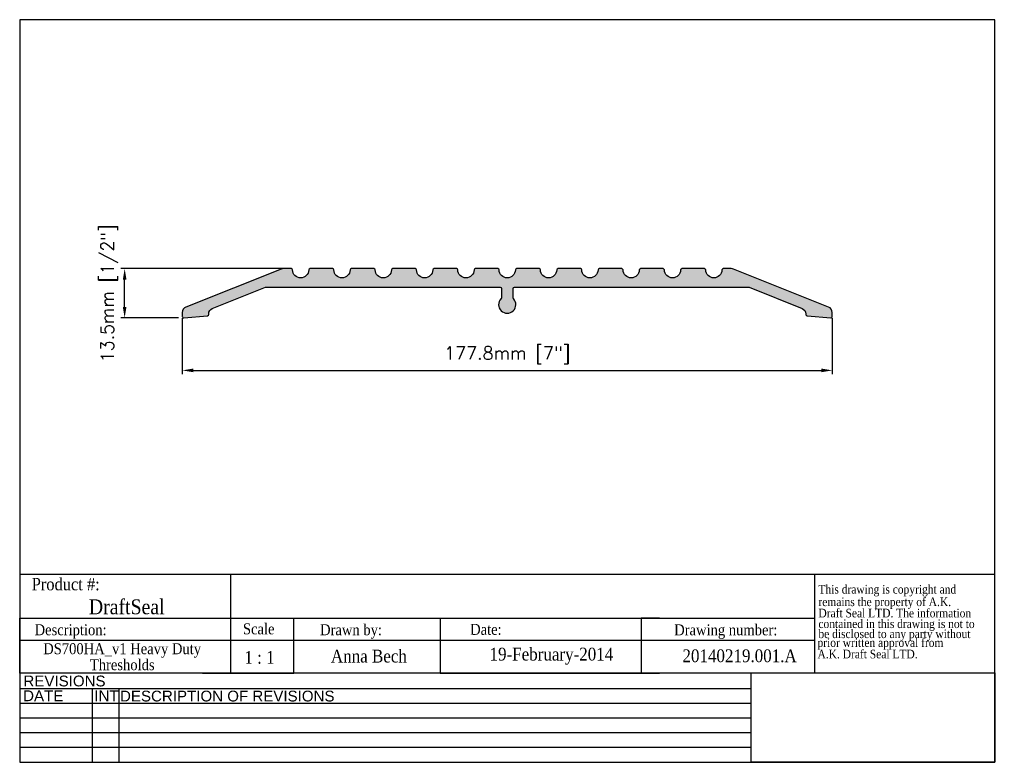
# Model space of a CAD drawing. Header units: millimetres. Extents: x 2362 to 2631, y 15 to 219.
import ezdxf
from ezdxf.enums import TextEntityAlignment as Align

# ---------------------------------------------------------------- set-up
doc = ezdxf.new("R2010")
doc.units = ezdxf.units.MM
doc.header["$MEASUREMENT"] = 0
doc.layers.add('AM_5', color=3, linetype='Continuous', lineweight=25)
doc.layers.add('BORDER', color=7, linetype='Continuous', lineweight=25)
doc.layers.add('FRAME', color=7, linetype='Continuous')
doc.styles.add('DS GROUP', font='arial.ttf')
doc.styles.get("Standard").update_dxf_attribs({"font": 'ROMANS.SHX'})
doc.styles.add('TAG', font='GARA.TTF')
doc.dimstyles.new('AM_ISO$0', dxfattribs={"dimtxt": 1.5, "dimasz": 1.5, "dimexe": 1, "dimexo": 1, "dimgap": 1.5, "dimtad": 1, "dimdec": 0, "dimdsep": 46, "dimtxsty": 'Standard', "dimcen": 0, "dimclrd": 256, "dimclre": 256, "dimclrt": 2, "dimadec": 0, "dimazin": 2, "dimtp": 0.1, "dimtm": 0.1, "dimtfac": 0.71, "dimtdec": 0, "dimtmove": 0, "dimatfit": 3, "dimfxl": 1, "dimlwd": -1, "dimlwe": -1, "dimarcsym": 1})
picture_1 = doc.add_image_def('image1.bmp', size_in_pixel=(901, 331))

# ---------------------------------------------------------------- blocks, each defined once
blk = doc.blocks.new('A$C08671A0E')
at = {"layer": 'FRAME', "style": 'TAG'}
for s, p in [('This drawing is copyright and', (14.82235561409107, -52.33811965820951)), ('remains the property of A.K.', (14.82235561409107, -101.4563565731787)), ('Draft Seal LTD. The information', (14.82235561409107, -145.6627890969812)), ('contained in this drawing is not to  ', (14.82235561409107, -187.4132979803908)), ('be disclosed to any party without ', (14.82235561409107, -226.7078832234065)), (' prior written approval from', (0, -261.2234074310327)), (' A.K. Draft Seal LTD.', (0, -306.093578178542))]:
    blk.add_text(s, height=33.81873376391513, dxfattribs=at).set_placement(p)
blk = doc.blocks.new('*D465')
at = {"layer": 'AM_5', "linetype": 'ByBlock', "transparency": 16777216}
for p, q in [((2406.519808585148, 136.8534216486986), (2406.519808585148, 121.5467833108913)), ((2584.319808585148, 136.8534216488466), (2584.319808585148, 121.5467833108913)), ((2409.519808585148, 122.5467833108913), (2581.319808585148, 122.5467833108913))]:
    blk.add_line(p, q, dxfattribs=at)
at = {"layer": 'AM_5', "transparency": 16777216}
for points in [[(2409.519808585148, 123.0467833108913), (2409.519808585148, 122.0467833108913), (2406.519808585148, 122.5467833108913)], [(2581.319808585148, 123.0467833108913), (2581.319808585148, 122.0467833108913), (2584.319808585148, 122.5467833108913)]]:
    blk.add_solid(points, dxfattribs=at)
at = {"layer": 'Defpoints', "color": 0, "transparency": 16777216}
for p in [(2406.519808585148, 137.8534216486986), (2584.319808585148, 137.8534216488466), (2584.319808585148, 122.5467833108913)]:
    blk.add_point(p, dxfattribs=at)
at = {"layer": 'AM_5', "color": 7, "transparency": 16777216, "insert": (2495.419808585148, 126.713449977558), "char_height": 3.5, "attachment_point": 5}
blk.add_mtext('177.8mm [7"]', dxfattribs=at)
blk = doc.blocks.new('*D466')
at = {"layer": 'AM_5', "linetype": 'ByBlock', "transparency": 16777216}
for p, q in [((2434.215085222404, 150.3880174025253), (2389.767064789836, 150.3880174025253)), ((2390.767064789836, 139.9260174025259), (2390.767064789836, 147.3880174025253)), ((2405.519808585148, 136.9260174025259), (2389.767064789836, 136.9260174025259))]:
    blk.add_line(p, q, dxfattribs=at)
at = {"layer": 'AM_5', "transparency": 16777216}
for points in [[(2390.267064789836, 147.3880174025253), (2391.267064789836, 147.3880174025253), (2390.767064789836, 150.3880174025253)], [(2390.267064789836, 139.9260174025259), (2391.267064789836, 139.9260174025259), (2390.767064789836, 136.9260174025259)]]:
    blk.add_solid(points, dxfattribs=at)
at = {"layer": 'Defpoints', "color": 0, "transparency": 16777216}
for p in [(2390.767064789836, 150.3880174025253), (2435.215085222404, 150.3880174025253), (2406.519808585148, 136.9260174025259)]:
    blk.add_point(p, dxfattribs=at)
at = {"layer": 'AM_5', "color": 7, "transparency": 16777216, "insert": (2386.600398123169, 143.657017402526), "char_height": 3.5, "attachment_point": 5, "rotation": 90}
blk.add_mtext('13.5mm [1/2"]', dxfattribs=at)

msp = doc.modelspace()

# ---------------------------------------------------------------- hatches: boundary and pattern name
h = msp.add_hatch(color=256)
edge = h.paths.add_edge_path()
edge.add_arc((2509.325534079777, 150.0070174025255), 0.3810000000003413, 89.99999999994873, 178.6024033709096)
edge.add_arc((2506.722808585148, 150.0705174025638), 2.222500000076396, 181.3975966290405, 358.6024033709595, ccw=False)
edge.add_arc((2504.120083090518, 150.0070174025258), 0.3810000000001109, 1.397596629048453, 90)
edge.add_line((2504.120083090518, 150.3880174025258), (2498.022534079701, 150.3880174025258))
edge.add_arc((2498.022534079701, 150.0070174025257), 0.3810000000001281, 89.9999999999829, 178.602403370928)
edge.add_arc((2495.419808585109, 150.0705174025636), 2.222500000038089, 181.3975966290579, 358.602403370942, ccw=False)
edge.add_arc((2492.817083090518, 150.0070174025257), 0.3809999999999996, 1.397596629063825, 90.00000000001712)
edge.add_line((2492.817083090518, 150.3880174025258), (2486.719534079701, 150.3880174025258))
edge.add_arc((2486.719534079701, 150.0070174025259), 0.3809999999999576, 90.00000000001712, 178.6024033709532)
edge.add_arc((2484.11680858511, 150.0705174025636), 2.222500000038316, 181.3975966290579, 358.6024033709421, ccw=False)
edge.add_arc((2481.514083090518, 150.0070174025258), 0.3809999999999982, 1.397596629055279, 90)
edge.add_line((2481.514083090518, 150.3880174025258), (2475.416534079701, 150.3880174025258))
edge.add_arc((2475.416534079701, 150.0070174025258), 0.3810000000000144, 90, 178.6024033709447)
edge.add_arc((2472.81380858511, 150.0705174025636), 2.222500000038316, 181.3975966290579, 358.6024033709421, ccw=False)
edge.add_arc((2470.211083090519, 150.0070174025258), 0.3809999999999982, 1.397596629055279, 90)
edge.add_line((2470.211083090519, 150.3880174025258), (2464.1135340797, 150.3880174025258))
edge.add_arc((2464.1135340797, 150.0070174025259), 0.3809999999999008, 90.00000000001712, 178.6024033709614)
edge.add_arc((2461.510808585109, 150.0705174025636), 2.222500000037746, 181.3975966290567, 358.60240337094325, ccw=False)
edge.add_arc((2458.908083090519, 150.0070174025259), 0.3809999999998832, 1.397596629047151, 90)
edge.add_line((2458.908083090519, 150.3880174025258), (2452.810534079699, 150.3880174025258))
edge.add_arc((2452.8105340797, 150.007017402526), 0.3809999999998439, 90.0000000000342, 178.60240337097)
edge.add_arc((2450.207808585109, 150.0705174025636), 2.22250000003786, 181.3975966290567, 358.6024033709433, ccw=False)
edge.add_arc((2447.605083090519, 150.0070174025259), 0.3809999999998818, 1.397596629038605, 89.9999999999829)
edge.add_line((2447.605083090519, 150.3880174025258), (2441.507534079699, 150.3880174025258))
edge.add_arc((2441.5075340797, 150.007017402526), 0.3809999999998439, 90.00000000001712, 178.6024033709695)
edge.add_arc((2438.90480858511, 150.0705174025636), 2.222500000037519, 181.3975966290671, 358.6024033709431, ccw=False)
edge.add_arc((2436.302083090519, 150.0070174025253), 0.381000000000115, 1.397596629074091, 90)
edge.add_line((2436.302083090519, 150.3880174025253), (2434.128087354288, 150.3880174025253))
edge.add_arc((2434.128087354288, 148.8132174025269), 1.574799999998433, 89.99999999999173, 111.8014094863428)
edge.add_line((2433.543221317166, 150.2753824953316), (2407.509742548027, 139.8619909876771))
edge.add_arc((2408.094608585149, 138.3998258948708), 1.574799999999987, 111.8014094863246, 179.9999999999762)
edge.add_line((2406.519808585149, 138.3998258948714), (2406.519808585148, 137.3070174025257))
edge.add_arc((2406.900808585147, 137.3070174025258), 0.3809999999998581, 180.0000000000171, 275.00000000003)
edge.add_line((2406.934014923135, 136.9274672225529), (2413.411014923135, 137.4941312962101))
edge.add_arc((2413.377808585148, 137.8736814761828), 0.3809999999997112, 274.999999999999, 360.0000000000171)
edge.add_line((2413.758808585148, 137.8736814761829), (2413.758808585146, 138.012629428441))
edge.add_arc((2415.333608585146, 138.0126294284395), 1.57480000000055, 111.8014094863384, 179.9999999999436, ccw=False)
edge.add_line((2414.748742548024, 139.4747945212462), (2429.263673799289, 145.2807670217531))
edge.add_arc((2429.40517364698, 144.9270174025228), 0.3810000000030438, 89.99999999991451, 111.8014094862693, ccw=False)
edge.add_line((2429.405173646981, 145.3080174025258), (2493.451308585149, 145.3080174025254))
edge.add_arc((2493.451308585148, 144.9270174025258), 0.3809999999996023, -2.779643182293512e-11, 89.99999999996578, ccw=False)
edge.add_line((2493.832308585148, 144.9270174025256), (2493.832308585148, 142.4377747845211))
edge.add_arc((2493.451308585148, 142.4377747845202), 0.3809999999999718, -43.868664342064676, 1.4097167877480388e-10, ccw=False)
edge.add_arc((2495.419808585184, 140.5455174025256), 2.349499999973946, 136.1313356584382, 403.8686643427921)
edge.add_arc((2497.388308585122, 142.4377747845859), 0.3809999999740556, 180.0000000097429, 223.8686643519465, ccw=False)
edge.add_line((2497.007308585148, 142.4377747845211), (2497.007308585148, 144.9270174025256))
edge.add_arc((2497.388308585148, 144.9270174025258), 0.3809999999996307, 90.00000000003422, 180.0000000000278, ccw=False)
edge.add_line((2497.388308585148, 145.3080174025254), (2561.434443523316, 145.3080174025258))
edge.add_arc((2561.434443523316, 144.9270174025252), 0.3810000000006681, 68.19859051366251, 90.00000000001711, ccw=False)
edge.add_line((2561.575943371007, 145.2807670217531), (2576.090874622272, 139.4747945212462))
edge.add_arc((2575.50600858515, 138.0126294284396), 1.574800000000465, 5.0590642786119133e-11, 68.19859051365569, ccw=False)
edge.add_line((2577.08080858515, 138.012629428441), (2577.080808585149, 137.8736814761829))
edge.add_arc((2577.461808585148, 137.8736814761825), 0.3809999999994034, 179.999999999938, 264.999999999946)
edge.add_line((2577.428602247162, 137.4941312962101), (2583.905602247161, 136.9274672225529))
edge.add_arc((2583.938808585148, 137.3070174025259), 0.3810000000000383, 264.9999999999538, 359.9999999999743)
edge.add_line((2584.319808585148, 137.3070174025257), (2584.319808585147, 138.3998258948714))
edge.add_arc((2582.745008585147, 138.3998258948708), 1.574800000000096, 2.378347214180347e-11, 68.19859051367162)
edge.add_line((2583.329874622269, 139.8619909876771), (2557.29639585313, 150.2753824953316))
edge.add_arc((2556.711529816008, 148.813217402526), 1.574799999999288, 68.19859051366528, 90.00000000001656)
edge.add_line((2556.711529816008, 150.3880174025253), (2554.537534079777, 150.3880174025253))
edge.add_arc((2554.537534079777, 150.0070174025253), 0.3810000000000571, 89.9999999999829, 178.6024033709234)
edge.add_arc((2551.934808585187, 150.0705174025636), 2.222500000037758, 181.3975966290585, 358.60240337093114, ccw=False)
edge.add_arc((2549.332083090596, 150.0070174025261), 0.3809999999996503, 1.397596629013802, 89.99999999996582)
edge.add_line((2549.332083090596, 150.3880174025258), (2543.234534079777, 150.3880174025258))
edge.add_arc((2543.234534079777, 150.0070174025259), 0.3809999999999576, 90, 178.6024033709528)
edge.add_arc((2540.631808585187, 150.0705174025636), 2.222500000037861, 181.3975966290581, 358.60240337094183, ccw=False)
edge.add_arc((2538.029083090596, 150.0070174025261), 0.380999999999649, 1.397596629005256, 89.99999999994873)
edge.add_line((2538.029083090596, 150.3880174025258), (2531.931534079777, 150.3880174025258))
edge.add_arc((2531.931534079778, 150.0070174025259), 0.3809999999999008, 90.00000000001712, 178.6024033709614)
edge.add_arc((2529.328808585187, 150.0705174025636), 2.222500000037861, 181.3975966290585, 358.6024033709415, ccw=False)
edge.add_arc((2526.726083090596, 150.0070174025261), 0.3809999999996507, 1.397596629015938, 89.99999999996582)
edge.add_line((2526.726083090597, 150.3880174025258), (2520.628534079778, 150.3880174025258))
edge.add_arc((2520.628534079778, 150.0070174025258), 0.3809999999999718, 90, 178.6024033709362)
edge.add_arc((2518.025808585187, 150.0705174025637), 2.22250000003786, 181.3975966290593, 358.6024033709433, ccw=False)
edge.add_arc((2515.423083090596, 150.0070174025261), 0.3809999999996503, 1.397596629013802, 89.99999999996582)
edge.add_line((2515.423083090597, 150.3880174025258), (2509.325534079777, 150.3880174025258))

# ---------------------------------------------------------------- linework, layer by layer
for p, q in [((2362.056964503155, 66.7850771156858), (2579.510034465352, 66.7850771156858)), ((2419.684466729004, 66.78507711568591), (2419.684466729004, 54.7343335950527)), ((2579.510034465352, 66.7850771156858), (2579.510034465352, 39.73433359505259)), ((2362.056964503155, 39.7343335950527), (2362.056964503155, 54.7343335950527)), ((2362.056964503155, 54.7343335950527), (2579.510034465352, 54.7343335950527)), ((2362.056964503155, 54.7343335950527), (2362.056964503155, 49.7343335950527)), ((2362.056964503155, 54.7343335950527), (2362.056964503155, 48.7343335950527)), ((2362.056964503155, 54.7343335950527), (2412.056964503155, 54.7343335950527)), ((2419.684466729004, 54.7343335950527), (2419.684466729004, 39.7343335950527)), ((2437.056964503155, 39.7343335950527), (2437.056964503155, 54.7343335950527)), ((2437.056964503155, 54.7343335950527), (2477.056964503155, 54.7343335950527)), ((2477.056964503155, 54.7343335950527), (2477.056964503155, 39.7343335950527)), ((2537.056964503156, 54.7343335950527), (2532.056964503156, 54.7343335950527)), ((2532.056964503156, 54.7343335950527), (2532.056964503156, 39.7343335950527)), ((2362.056964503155, 48.7343335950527), (2362.056964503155, 50.2343335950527)), ((2362.056964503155, 48.7343335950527), (2579.510034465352, 48.7343335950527)), ((2362.056964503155, 39.7343335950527), (2362.056964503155, 42.7343335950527)), ((2412.056964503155, 39.7343335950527), (2437.056964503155, 39.7343335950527)), ((2477.056964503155, 39.7343335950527), (2537.056964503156, 39.7343335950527))]:
    msp.add_line(p, q)
msp.add_lwpolyline([(2509.325534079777, 150.3880174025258, 0.4070870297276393), (2508.944647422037, 150.0163100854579, -0.9759000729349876), (2504.500969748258, 150.0163100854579, 0.4070870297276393), (2504.120083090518, 150.3880174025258), (2498.022534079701, 150.3880174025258, 0.4070870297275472), (2497.641647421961, 150.016310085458, -0.9759000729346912), (2493.197969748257, 150.016310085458, 0.4070870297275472), (2492.817083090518, 150.3880174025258), (2486.719534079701, 150.3880174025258, 0.4070870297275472), (2486.338647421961, 150.016310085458, -0.9759000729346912), (2481.894969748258, 150.016310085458, 0.4070870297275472), (2481.514083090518, 150.3880174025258), (2475.416534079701, 150.3880174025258, 0.4070870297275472), (2475.035647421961, 150.016310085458, -0.9759000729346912), (2470.591969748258, 150.016310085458, 0.4070870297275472), (2470.211083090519, 150.3880174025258), (2464.1135340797, 150.3880174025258, 0.4070870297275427), (2463.73264742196, 150.016310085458, -0.9759000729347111), (2459.288969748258, 150.016310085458, 0.4070870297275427), (2458.908083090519, 150.3880174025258), (2452.8105340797, 150.3880174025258, 0.4070870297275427), (2452.42964742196, 150.016310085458, -0.9759000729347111), (2447.985969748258, 150.016310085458, 0.4070870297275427), (2447.605083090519, 150.3880174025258), (2441.5075340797, 150.3880174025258, 0.4070870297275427), (2441.126647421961, 150.016310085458, -0.975900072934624), (2436.682969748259, 150.0163100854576, 0.4070870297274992), (2436.302083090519, 150.3880174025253), (2434.128087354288, 150.3880174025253, 0.0954145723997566), (2433.543221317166, 150.2753824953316), (2407.509742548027, 139.8619909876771, 0.3066784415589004), (2406.519808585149, 138.3998258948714), (2406.519808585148, 137.3070174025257, 0.4400105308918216), (2406.934014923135, 136.9274672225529), (2413.411014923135, 137.4941312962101, 0.388878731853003), (2413.758808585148, 137.8736814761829), (2413.758808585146, 138.012629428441, -0.3066784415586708), (2414.748742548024, 139.4747945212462), (2429.263673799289, 145.2807670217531, -0.0954145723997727), (2429.405173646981, 145.3080174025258), (2493.451308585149, 145.3080174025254, -0.4142135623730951), (2493.832308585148, 144.9270174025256), (2493.832308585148, 142.4377747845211, -0.1937856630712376), (2493.725983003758, 142.1737388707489, 2.348365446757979), (2497.113634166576, 142.1737388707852, -0.1937856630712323), (2497.007308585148, 142.4377747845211), (2497.007308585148, 144.9270174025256, -0.4142135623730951), (2497.388308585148, 145.3080174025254), (2561.434443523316, 145.3080174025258, -0.0954145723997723), (2561.575943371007, 145.2807670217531), (2576.090874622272, 139.4747945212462, -0.3066784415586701), (2577.08080858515, 138.012629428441), (2577.080808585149, 137.8736814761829, 0.3888787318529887), (2577.428602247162, 137.4941312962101), (2583.905602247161, 136.9274672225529, 0.4400105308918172), (2584.319808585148, 137.3070174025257), (2584.319808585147, 138.3998258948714, 0.3066784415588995), (2583.329874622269, 139.8619909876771), (2557.29639585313, 150.2753824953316, 0.0954145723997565), (2556.711529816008, 150.3880174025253), (2554.537534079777, 150.3880174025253, 0.4070870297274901), (2554.156647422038, 150.0163100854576, -0.9759000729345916), (2549.712969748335, 150.016310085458, 0.4070870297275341), (2549.332083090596, 150.3880174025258), (2543.234534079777, 150.3880174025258, 0.4070870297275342), (2542.853647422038, 150.016310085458, -0.9759000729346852), (2538.409969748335, 150.016310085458, 0.4070870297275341), (2538.029083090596, 150.3880174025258), (2531.931534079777, 150.3880174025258, 0.4070870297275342), (2531.550647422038, 150.016310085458, -0.9759000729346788), (2527.106969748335, 150.016310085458, 0.4070870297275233), (2526.726083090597, 150.3880174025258), (2520.628534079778, 150.3880174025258, 0.4070870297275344), (2520.247647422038, 150.0163100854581, -0.9759000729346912), (2515.803969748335, 150.016310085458, 0.4070870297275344), (2515.423083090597, 150.3880174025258)], format="xyb", close=True)
at = {"layer": 'BORDER'}
for p, q in [((2362.056964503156, 218.5049618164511), (2362.056964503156, 15.30496181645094)), ((2628.756964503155, 218.5049618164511), (2362.056964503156, 218.5049618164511)), ((2628.756964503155, 15.30496181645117), (2628.756964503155, 218.5049618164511)), ((2579.510034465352, 66.7850771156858), (2628.756964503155, 66.7850771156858)), ((2628.756964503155, 39.7343335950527), (2362.056964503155, 39.7343335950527)), ((2562.139669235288, 35.41916478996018), (2362.056964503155, 35.41916478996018)), ((2381.927097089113, 35.41916478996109), (2381.927097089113, 15.30496181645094)), ((2389.144125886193, 35.41916478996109), (2389.144125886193, 15.30496181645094)), ((2562.139669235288, 31.39632419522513), (2362.056964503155, 31.39632419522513)), ((2562.139669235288, 27.37348360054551), (2362.056964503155, 27.37348360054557)), ((2562.139669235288, 23.35064300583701), (2362.056964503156, 23.3506430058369)), ((2562.139669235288, 19.32780241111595), (2362.056964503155, 19.32780241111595)), ((2362.056964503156, 15.30496181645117), (2628.756964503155, 15.30496181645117))]:
    msp.add_line(p, q, dxfattribs=at)
at = {"layer": 'FRAME', "color": 1}
for q in [(2562.139669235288, 39.7449116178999), (2562.139669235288, 39.73433359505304)]:
    msp.add_line((2562.139669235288, 15.30496181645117), q, dxfattribs=at)

# ---------------------------------------------------------------- block references
at = {"xscale": 0.06987750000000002, "yscale": 0.06987750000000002, "zscale": 0.06987750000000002}
msp.add_blockref('A$C08671A0E', (2579.510034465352, 65.13687947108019), dxfattribs=at)

# ---------------------------------------------------------------- texts
at = {"layer": 'BORDER', "char_height": 2.953125, "attachment_point": 2, "style": 'DS GROUP'}
for s, width, insert in [('REVISIONS', 20.38680124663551, (2374.315364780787, 39.03213209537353)), ('DATE', 20.38680124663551, (2368.499329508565, 34.98762233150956)), ('INT', 20.38680124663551, (2385.794444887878, 34.98762233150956)), ('DESCRIPTION OF REVISIONS', 103.860939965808, (2418.835787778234, 34.90660090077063))]:
    msp.add_mtext_dynamic_manual_height_columns(s, width=width, gutter_width=7.5, heights=[0], dxfattribs=dict(at, insert=insert))
at = {"layer": 'FRAME', "style": 'TAG'}
for s, height, p in [('Product #:', 3.381873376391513, (2374.646226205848, 64.12526045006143)), ('DraftSeal', 4.069431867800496, (2391.340288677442, 57.98270514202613)), ('Description:', 3, (2375.983439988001, 51.10998512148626)), ('Drawn by:', 3, (2452.687189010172, 51.17699926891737)), ('Date:', 3, (2489.580982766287, 51.65726732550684)), ('Drawing number:', 3, (2555.199794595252, 51.15131051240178)), ('1 : 1', 3.5, (2427.653629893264, 43.99696271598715)), ('Anna Bech', 3.5, (2457.580101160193, 44.44393895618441)), ('19-February-2014', 3.5, (2507.499211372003, 44.43612063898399)), ('20140219.001.A', 3.5, (2558.978224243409, 44.44524200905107))]:
    msp.add_text(s, height=height, dxfattribs=at).set_placement(p, align=Align.MIDDLE)
msp.add_text('Scale', height=3, dxfattribs=at).set_placement((2423.126031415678, 50.32467136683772))
for s, p in [('DS700HA_v1 Heavy Duty ', (2390.574001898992, 44.89051772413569)), ('Thresholds', (2390.103181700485, 40.51831235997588))]:
    msp.add_text(s, height=3, dxfattribs=at).set_placement(p, align=Align.CENTER)

# ---------------------------------------------------------------- dimensions: what is measured, and where the dimension line sits
at = {"layer": 'AM_5'}
dim = msp.add_linear_dim(base=(2390.767064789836, 150.3880174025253), p1=(2406.519808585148, 136.9260174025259), p2=(2435.215085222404, 150.3880174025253), angle=90, dimstyle='AM_ISO$0', override={"dimtxt": 3.5, "dimasz": 3, "dimdec": 1, "dimpost": '<>mm', "dimclrt": 7}, dxfattribs=at)
dim.commit()
dim.dimension.update_dxf_attribs({"geometry": '*D466', "text_midpoint": (2390.767064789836, 143.657017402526), "dimtype": 160})
dim = msp.add_linear_dim(base=(2584.319808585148, 122.5467833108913), p1=(2406.519808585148, 137.8534216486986), p2=(2584.319808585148, 137.8534216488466), dimstyle='AM_ISO$0', override={"dimtxt": 3.5, "dimasz": 3, "dimdec": 1, "dimpost": '<>mm', "dimclrt": 7}, dxfattribs=at)
dim.commit()
dim.dimension.update_dxf_attribs({"geometry": '*D465', "text_midpoint": (2495.419808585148, 122.5467833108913), "dimtype": 160})

# ---------------------------------------------------------------- pictures from other files: only their frames are drawn
image = msp.add_image(picture_1, insert=(2562.139669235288, 15.30496181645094), size_in_units=(66.61729526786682, 24.4731684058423))
image.dxf.flags = 7

doc.saveas('drawing.dxf')
